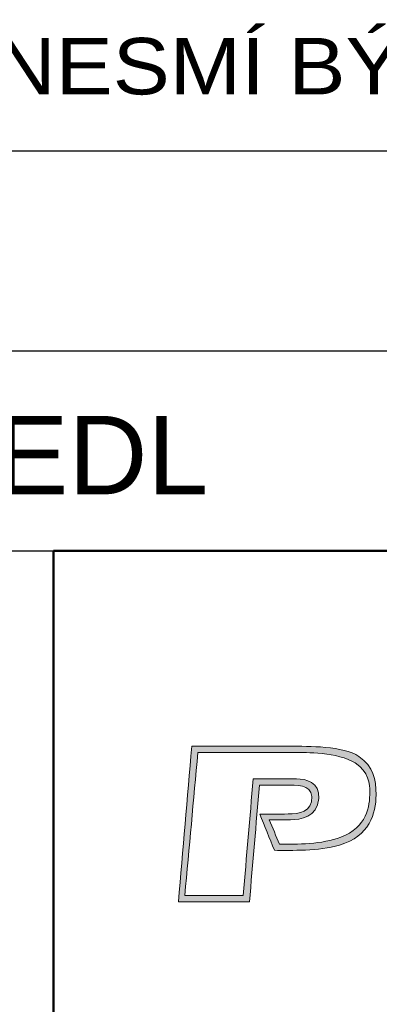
# Paper-space layout 'Layout1' of a CAD drawing. Extents: x -2 to 1380, y -36 to 422.
# Tile 39 of 65: x 1124 to 1135, y 70 to 101. Entities that reach past the tile are written whole.
import ezdxf

# ---------------------------------------------------------------- set-up
doc = ezdxf.new("R2010")
doc.units = 0
doc.layers.get('0').update_dxf_attribs({"linetype": 'CONTINUOUS'})
doc.layers.add('RAZITKO_HP', color=222, linetype='CONTINUOUS')
doc.styles.add('RAZITKO_HP_ARIAL', font='arial.ttf')

# ---------------------------------------------------------------- blocks, each defined once
blk = doc.blocks.new('text_HP')
at = {"layer": 'RAZITKO_HP', "lineweight": 25}
blk.add_line((-177, 94.25), (-5, 94.25), dxfattribs=at)
at = {"layer": 'RAZITKO_HP', "lineweight": 18, "style": 'RAZITKO_HP_ARIAL', "width": 1.085}
blk.add_text('"DOKUMENTACE JE DUŠEVNÍM MAJETKEM FIRMY HUTNÍ PROJEKT Frýdek-Místek a.s. A NESMÍ BÝT POUŽITA BEZ JEJÍHO VĚDOMÍ."', height=1.8, dxfattribs=at).set_placement((-177, 96.05))
blk = doc.blocks.new('HPFM_logo2018')
h = blk.add_hatch(color=256)
h.dxf.hatch_style = 1
edge = h.paths.add_edge_path()
edge.add_spline(control_points=[(0.9292, 0.7484), (0.8494, 0.8038), (0.6693, 0.8009), (0.5759, 0.8009)], knot_values=[7, 7, 7, 7, 8, 8, 8, 8], weights=[1, 1, 1, 1], degree=3, periodic=0)
edge.add_spline(control_points=[(0.5759, 0.8009), (0.4067, 0.8009), (0.2376, 0.8009), (0.0684, 0.8009)], knot_values=[8, 8, 8, 8, 9, 9, 9, 9], weights=[1, 1, 1, 1], degree=3, periodic=0)
edge.add_spline(control_points=[(0.0684, 0.8009), (0.0456, 0.5339), (0.0228, 0.267), (0, 0)], knot_values=[9, 9, 9, 9, 10, 10, 10, 10], weights=[1, 1, 1, 1], degree=3, periodic=0)
edge.add_spline(control_points=[(0, 0), (0.122, 0), (0.2439, 0), (0.3659, 0)], knot_values=[10, 10, 10, 10, 11, 11, 11, 11], weights=[1, 1, 1, 1], degree=3, periodic=0)
edge.add_spline(control_points=[(0.3659, 0), (0.383, 0.2001), (0.4002, 0.4003), (0.4173, 0.6004)], knot_values=[11, 11, 11, 11, 12, 12, 12, 12], weights=[1, 1, 1, 1], degree=3, periodic=0)
edge.add_spline(control_points=[(0.4173, 0.6004), (0.4698, 0.6004), (0.5224, 0.6004), (0.575, 0.6004)], knot_values=[12, 12, 12, 12, 13, 13, 13, 13], weights=[1, 1, 1, 1], degree=3, periodic=0)
edge.add_spline(control_points=[(0.575, 0.6004), (0.6304, 0.6004), (0.7015, 0.5985), (0.6849, 0.5148)], knot_values=[0, 0, 0, 0, 1, 1, 1, 1], weights=[1, 1, 1, 1], degree=3, periodic=0)
edge.add_spline(control_points=[(0.6849, 0.5148), (0.6732, 0.4525), (0.5924, 0.4525), (0.5467, 0.4525)], knot_values=[1, 1, 1, 1, 2, 2, 2, 2], weights=[1, 1, 1, 1], degree=3, periodic=0)
edge.add_spline(control_points=[(0.5467, 0.4525), (0.5042, 0.4525), (0.4617, 0.4525), (0.4192, 0.4525)], knot_values=[2, 2, 2, 2, 3, 3, 3, 3], weights=[1, 1, 1, 1], degree=3, periodic=0)
edge.add_spline(control_points=[(0.4192, 0.4525), (0.4442, 0.3902), (0.4692, 0.328), (0.4942, 0.2657)], knot_values=[3, 3, 3, 3, 4, 4, 4, 4], weights=[1, 1, 1, 1], degree=3, periodic=0)
edge.add_spline(control_points=[(0.4942, 0.2657), (0.5818, 0.2657), (0.72, 0.2608), (0.8299, 0.2929)], knot_values=[4, 4, 4, 4, 5, 5, 5, 5], weights=[1, 1, 1, 1], degree=3, periodic=0)
edge.add_spline(control_points=[(0.8299, 0.2929), (0.9847, 0.3377), (1.0177, 0.4554), (1.0177, 0.5508)], knot_values=[5, 5, 5, 5, 6, 6, 6, 6], weights=[1, 1, 1, 1], degree=3, periodic=0)
edge.add_spline(control_points=[(1.0177, 0.5508), (1.0177, 0.6326), (1.0051, 0.6948), (0.9292, 0.7484)], knot_values=[6, 6, 6, 6, 7, 7, 7, 7], weights=[1, 1, 1, 1], degree=3, periodic=0)
edge = h.paths.add_edge_path(flags=16)
edge.add_spline(control_points=[(0.609, 0.7688), (0.6449, 0.7688), (0.8241, 0.7717), (0.9107, 0.7153)], knot_values=[9, 9, 9, 9, 10, 10, 10, 10], weights=[1, 1, 1, 1], degree=3, periodic=0)
edge.add_spline(control_points=[(0.9107, 0.7153), (0.9798, 0.6705), (0.9856, 0.6043), (0.9856, 0.5664)], knot_values=[8, 8, 8, 8, 9, 9, 9, 9], weights=[1, 1, 1, 1], degree=3, periodic=0)
edge.add_spline(control_points=[(0.9856, 0.5664), (0.9856, 0.4905), (0.973, 0.3854), (0.8358, 0.3328)], knot_values=[7, 7, 7, 7, 8, 8, 8, 8], weights=[1, 1, 1, 1], degree=3, periodic=0)
edge.add_spline(control_points=[(0.8358, 0.3328), (0.7414, 0.2968), (0.608, 0.2968), (0.5205, 0.2968)], knot_values=[6, 6, 6, 6, 7, 7, 7, 7], weights=[1, 1, 1, 1], degree=3, periodic=0)
edge.add_spline(control_points=[(0.5205, 0.2968), (0.5029, 0.339), (0.4854, 0.3812), (0.4679, 0.4233)], knot_values=[5, 5, 5, 5, 6, 6, 6, 6], weights=[1, 1, 1, 1], degree=3, periodic=0)
edge.add_spline(control_points=[(0.4679, 0.4233), (0.5046, 0.4233), (0.5412, 0.4233), (0.5779, 0.4233)], knot_values=[4, 4, 4, 4, 5, 5, 5, 5], weights=[1, 1, 1, 1], degree=3, periodic=0)
edge.add_spline(control_points=[(0.5779, 0.4233), (0.6284, 0.4233), (0.7141, 0.436), (0.7229, 0.5323)], knot_values=[3, 3, 3, 3, 4, 4, 4, 4], weights=[1, 1, 1, 1], degree=3, periodic=0)
edge.add_spline(control_points=[(0.7229, 0.5323), (0.7307, 0.616), (0.6548, 0.6335), (0.609, 0.6335)], knot_values=[2, 2, 2, 2, 3, 3, 3, 3], weights=[1, 1, 1, 1], degree=3, periodic=0)
edge.add_spline(control_points=[(0.609, 0.6335), (0.5344, 0.6335), (0.4598, 0.6335), (0.3852, 0.6335)], knot_values=[1, 1, 1, 1, 2, 2, 2, 2], weights=[1, 1, 1, 1], degree=3, periodic=0)
edge.add_spline(control_points=[(0.3852, 0.6335), (0.3681, 0.4334), (0.3509, 0.2332), (0.3338, 0.0331)], knot_values=[0, 0, 0, 0, 1, 1, 1, 1], weights=[1, 1, 1, 1], degree=3, periodic=0)
edge.add_spline(control_points=[(0.3338, 0.0331), (0.2336, 0.0331), (0.1333, 0.0331), (0.0331, 0.0331)], knot_values=[12, 12, 12, 12, 13, 13, 13, 13], weights=[1, 1, 1, 1], degree=3, periodic=0)
edge.add_spline(control_points=[(0.0331, 0.0331), (0.0556, 0.2783), (0.078, 0.5236), (0.1005, 0.7688)], knot_values=[11, 11, 11, 11, 12, 12, 12, 12], weights=[1, 1, 1, 1], degree=3, periodic=0)
edge.add_spline(control_points=[(0.1005, 0.7688), (0.27, 0.7688), (0.4395, 0.7688), (0.609, 0.7688)], knot_values=[10, 10, 10, 10, 11, 11, 11, 11], weights=[1, 1, 1, 1], degree=3, periodic=0)
at = {"lineweight": 9}
for points, knots in [([(0.575, 0.6004), (0.6304, 0.6004), (0.7015, 0.5985), (0.6849, 0.5148), (0.6732, 0.4525), (0.5924, 0.4525), (0.5467, 0.4525), (0.5042, 0.4525), (0.4617, 0.4525), (0.4192, 0.4525), (0.4442, 0.3902), (0.4692, 0.328), (0.4942, 0.2657), (0.5818, 0.2657), (0.72, 0.2608), (0.8299, 0.2929), (0.9847, 0.3377), (1.0177, 0.4554), (1.0177, 0.5508), (1.0177, 0.6326), (1.0051, 0.6948), (0.9292, 0.7484), (0.8494, 0.8038), (0.6693, 0.8009), (0.5759, 0.8009), (0.4067, 0.8009), (0.2376, 0.8009), (0.0684, 0.8009), (0.0456, 0.5339), (0.0228, 0.267), (0, 0), (0.122, 0), (0.2439, 0), (0.3659, 0), (0.383, 0.2001), (0.4002, 0.4003), (0.4173, 0.6004), (0.4698, 0.6004), (0.5224, 0.6004), (0.575, 0.6004)], [0, 0, 0, 0, 1, 1, 1, 2, 2, 2, 3, 3, 3, 4, 4, 4, 5, 5, 5, 6, 6, 6, 7, 7, 7, 8, 8, 8, 9, 9, 9, 10, 10, 10, 11, 11, 11, 12, 12, 12, 13, 13, 13, 13]), ([(0.3338, 0.0331), (0.3509, 0.2332), (0.3681, 0.4334), (0.3852, 0.6335), (0.4598, 0.6335), (0.5344, 0.6335), (0.609, 0.6335), (0.6548, 0.6335), (0.7307, 0.616), (0.7229, 0.5323), (0.7141, 0.436), (0.6284, 0.4233), (0.5779, 0.4233), (0.5412, 0.4233), (0.5046, 0.4233), (0.4679, 0.4233), (0.4854, 0.3812), (0.5029, 0.339), (0.5205, 0.2968), (0.608, 0.2968), (0.7414, 0.2968), (0.8358, 0.3328), (0.973, 0.3854), (0.9856, 0.4905), (0.9856, 0.5664), (0.9856, 0.6043), (0.9798, 0.6705), (0.9107, 0.7153), (0.8241, 0.7717), (0.6449, 0.7688), (0.609, 0.7688), (0.4395, 0.7688), (0.27, 0.7688), (0.1005, 0.7688), (0.078, 0.5236), (0.0556, 0.2783), (0.0331, 0.0331), (0.1333, 0.0331), (0.2336, 0.0331), (0.3338, 0.0331), (0.3509, 0.2332), (0.3681, 0.4334), (0.3852, 0.6335)], [0, 0, 0, 0, 1, 1, 1, 2, 2, 2, 3, 3, 3, 4, 4, 4, 5, 5, 5, 6, 6, 6, 7, 7, 7, 8, 8, 8, 9, 9, 9, 10, 10, 10, 11, 11, 11, 12, 12, 12, 13, 13, 13, 14, 14, 14, 14])]:
    blk.add_open_spline(points, degree=3, knots=knots, dxfattribs=at)
blk = doc.blocks.new('logo_HP')
at = {"xscale": 6.198269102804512, "yscale": 6.198269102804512, "zscale": 6.198269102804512}
blk.add_blockref('HPFM_logo2018', (-56.015, 70.301), dxfattribs=at)
blk = doc.blocks.new('A$Cdd34a1c1')
at = {"layer": 'RAZITKO_HP', "lineweight": 25}
for p, q in [((-180, 90.875), (-8, 90.875)), ((-180, 84.5), (-63, 84.5))]:
    blk.add_line(p, q, dxfattribs=at)
at = {"layer": 'RAZITKO_HP', "lineweight": 50}
for q in [(-8, 84.5), (-63, 8)]:
    blk.add_line((-63, 84.5), q, dxfattribs=at)
at = {"layer": 'RAZITKO_HP'}
for name in ['text_HP', 'logo_HP']:
    blk.add_blockref(name, (-3, 3), dxfattribs=at)
at = {"layer": 'RAZITKO_HP', "lineweight": 25, "style": 'RAZITKO_HP_ARIAL'}
blk.add_text('PROVEDL', height=2.5, dxfattribs=at).set_placement((-74.75, 86.3))

psp = doc.layouts.get("Layout1")

# ---------------------------------------------------------------- block references
at = {"layer": 'RAZITKO_HP'}
psp.add_blockref('A$Cdd34a1c1', (1188, 0), dxfattribs=at)

doc.saveas('drawing.dxf')
